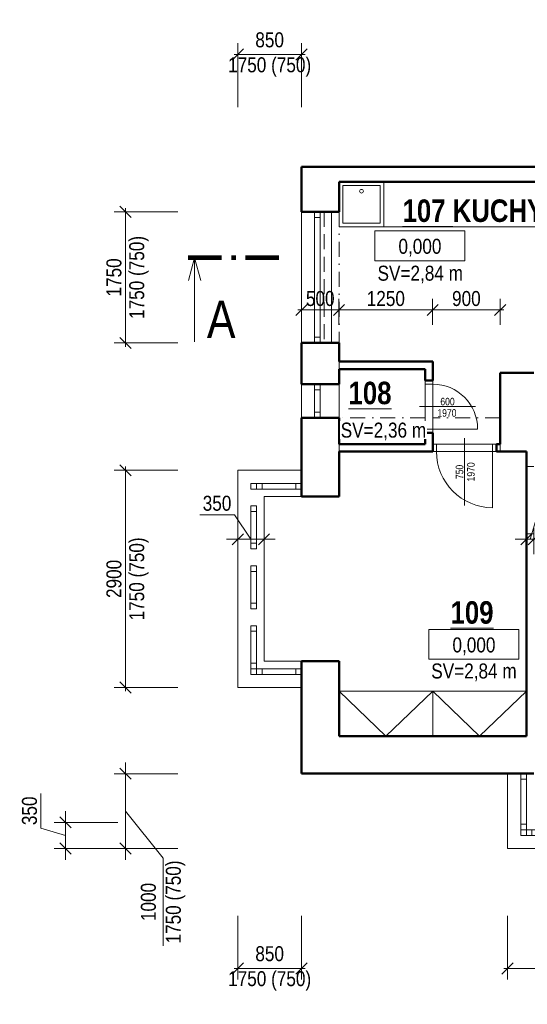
# Model space of a CAD drawing. Header units: millimetres. Extents: x 26913 to 229900, y -42004 to 143385.
# Tile 17 of 28: x 122109 to 128882, y -41152 to -28007. Entities that reach past the tile are written whole.
import ezdxf
from ezdxf.enums import TextEntityAlignment as Align

# ---------------------------------------------------------------- set-up
doc = ezdxf.new("R2010")
doc.units = ezdxf.units.MM
doc.header["$LTSCALE"] = 400
doc.linetypes.add('DASHDOT', pattern=[1, 0.5, -0.25, 0, -0.25])
doc.linetypes.add('DASHED', pattern=[0.75, 0.5, -0.25])
doc.layers.get('0').update_dxf_attribs({"color": 250})
for name, color, linetype, lineweight in [('B_kóty', 40, 'Continuous', 18), ('B_rozhraní', 7, 'Continuous', 13), ('B_sanita', 7, 'Continuous', 18), ('B_výplně otvorů', 7, 'Continuous', 18), ('B_řez', 7, 'Continuous', 50), ('N_popis', 10, 'Continuous', 13), ('S_kce pod', 7, 'DASHED', 18), ('S_kce_nad_viditelné', 7, 'DASHDOT', 18), ('S_kóty_výškové', 7, 'Continuous', 13), ('S_popis', 10, 'Continuous', 13), ('S_popis místnosti', 10, 'Continuous', 13), ('S_tlustá', 220, 'Continuous', 50)]:
    doc.layers.add(name, color=color, linetype=linetype, lineweight=lineweight)
doc.styles.get("Standard").update_dxf_attribs({"font": 'ARIALN.TTF'})
doc.dimstyles.new('M 1-50', dxfattribs={"dimscale": 50, "dimtxt": 2, "dimasz": 1.5, "dimexe": 1.5, "dimexo": 3, "dimgap": 0.5, "dimtad": 1, "dimdec": 0, "dimrnd": 5, "dimzin": 0, "dimtxsty": 'Standard', "dimblk": 'OBLIQUE', "dimcen": 0.09, "dimdle": 0.5, "dimclrd": 256, "dimclre": 256, "dimclrt": 256, "dimadec": 0, "dimazin": 0, "dimtfac": 1, "dimtdec": 0, "dimtmove": 1, "dimatfit": 0, "dimldrblk": 'OBLIQUE', "dimfxl": 7, "dimfxlon": 1, "dimtolj": 1, "dimtzin": 0, "dimlwd": -1, "dimlwe": -1, "dimarcsym": 0})

# ---------------------------------------------------------------- blocks, each defined once
blk = doc.blocks.new('*U93')
at = {"linetype": 'ByBlock'}
for p, q in [((-375, 0), (-425, 0)), ((-375, -100), (-375, 0)), ((-375, -100), (-425, -100)), ((375, 0), (375, -100)), ((425, 0), (375, 0)), ((375, -100), (375, -850)), ((425, -100), (375, -100))]:
    blk.add_line(p, q, dxfattribs=at)
for p, q in [((-425, -100), (-425, 0)), ((0, 78), (0, -821)), ((425, -100), (425, 0))]:
    blk.add_line(p, q)
at = {"linetype": 'Continuous'}
for p, q in [((375, 0), (-375, 0)), ((375, -100), (-375, -100))]:
    blk.add_line(p, q, dxfattribs=at)
at = {"linetype": 'ByBlock'}
blk.add_arc((375, -100), 750, 180, 270, dxfattribs=at)
at = {"flags": 8}
blk.add_attdef('SIRKA', text='', height=100, rotation=90, dxfattribs=at).set_placement((13, -372), align=Align.BOTTOM_CENTER)
blk.add_attdef('VYSKA', text='', height=100, rotation=90, dxfattribs=at).set_placement((35, -371), align=Align.TOP_CENTER)
blk = doc.blocks.new('*U94')
for p, q in [((0, -78), (0, 671)), ((-350, 100), (-350, 0)), ((350, 100), (350, 0))]:
    blk.add_line(p, q)
at = {"linetype": 'ByBlock'}
for p, q in [((300, 100), (300, 700)), ((-300, 100), (-350, 100)), ((-300, 0), (-350, 0)), ((-300, 100), (-300, 0)), ((300, 0), (300, 100)), ((350, 100), (300, 100)), ((350, 0), (300, 0))]:
    blk.add_line(p, q, dxfattribs=at)
at = {"linetype": 'Continuous'}
for p, q in [((300, 100), (-300, 100)), ((300, 0), (-300, 0))]:
    blk.add_line(p, q, dxfattribs=at)
at = {"linetype": 'ByBlock'}
blk.add_arc((300, 100), 600, 90, 180, dxfattribs=at)
at = {"flags": 8}
blk.add_attdef('SIRKA', text='', height=100, rotation=90, dxfattribs=at).set_placement((13, 298), align=Align.BOTTOM_CENTER)
blk.add_attdef('VYSKA', text='', height=100, rotation=90, dxfattribs=at).set_placement((35, 290), align=Align.TOP_CENTER)
blk = doc.blocks.new('*U41')
for p, q in [((12, 0), (0, 0)), ((0, 0), (0, -4)), ((12, -4), (12, 0)), ((0, -4), (12, -4))]:
    blk.add_line(p, q)
blk.add_attdef('VYSKA', text='', height=2).set_placement((6, -3.08), align=Align.CENTER)
blk = doc.blocks.new('*U75')
at = {"color": 0}
for p, q in [((0, 75), (1750, 75)), ((0, 75), (0, 0)), ((0, 0), (1750, 0)), ((75, 75), (75, 0)), ((1675, 0), (1675, 75)), ((1750, 0), (1750, 75))]:
    blk.add_line(p, q, dxfattribs=at)
blk = doc.blocks.new('*U78')
at = {"color": 0}
for p, q in [((0, 75), (750, 75)), ((0, 75), (0, 0)), ((0, 0), (750, 0)), ((75, 75), (75, 0)), ((675, 0), (675, 75)), ((750, 0), (750, 75))]:
    blk.add_line(p, q, dxfattribs=at)
blk = doc.blocks.new('*U76')
at = {"color": 0}
for p, q in [((0, 75), (1150, 75)), ((0, 75), (0, 0)), ((0, 0), (1150, 0)), ((75, 75), (75, 0)), ((1075, 0), (1075, 75)), ((1150, 0), (1150, 75))]:
    blk.add_line(p, q, dxfattribs=at)
blk = doc.blocks.new('*U80')
at = {"color": 0}
for p, q in [((0, 75), (575, 75)), ((0, 75), (0, 0)), ((0, 0), (575, 0)), ((75, 75), (75, 0)), ((500, 0), (500, 75)), ((575, 0), (575, 75))]:
    blk.add_line(p, q, dxfattribs=at)
blk = doc.blocks.new('*U81')
at = {"color": 0}
for p, q in [((0, 75), (600, 75)), ((0, 75), (0, 0)), ((0, 0), (600, 0)), ((75, 75), (75, 0)), ((525, 0), (525, 75)), ((600, 0), (600, 75))]:
    blk.add_line(p, q, dxfattribs=at)
blk = doc.blocks.new('*U84')
at = {"color": 0}
for p, q in [((0, 75), (450, 75)), ((0, 75), (0, 0)), ((0, 0), (450, 0)), ((75, 75), (75, 0)), ((375, 0), (375, 75)), ((450, 0), (450, 75))]:
    blk.add_line(p, q, dxfattribs=at)
blk = doc.blocks.new('*U115')
at = {"color": 0, "linetype": 'ByBlock'}
blk.add_line((0, 11.27), (-11.25, 11.27), dxfattribs=at)
blk.add_lwpolyline([(-3.05, 12.09), (0, 11.27), (-3.05, 10.44)], dxfattribs=at)
at = {"color": 0, "linetype": 'ByBlock', "const_width": 0.63}
for points in [[(0, 12.15), (0, 7.65)], [(0, 6.39), (0, 5.76)], [(0, 4.5), (0, 0)]]:
    blk.add_lwpolyline(points, dxfattribs=at)
at = {"color": 0, "linetype": 'ByBlock'}
blk.add_attdef('ŘEZ_1K', (-10.73, 9.63), '', height=5, rotation=269.9958, dxfattribs=at)
at = {"color": 0, "linetype": 'ByBlock', "flags": 12}
blk.add_attdef('ŘEZ_3K', text='', height=5, rotation=269.9958, dxfattribs=at).set_placement((-29.93, -192.81), align=Align.RIGHT)
blk = doc.blocks.new('_Oblique')
at = {"color": 0, "linetype": 'ByBlock', "lineweight": -2}
blk.add_line((-0.5, -0.5), (0.5, 0.5), dxfattribs=at)
blk = doc.blocks.new('*D126')
at = {"layer": 'B_kóty', "transparency": 16777216}
for p, q in [((125019, -39973), (125019, -40823)), ((125869, -39973), (125869, -40823)), ((124969, -40673), (125919, -40673))]:
    blk.add_line(p, q, dxfattribs=at)
at = {"layer": 'Defpoints', "color": 0, "transparency": 16777216}
for p in [(125019, -36923), (125869, -36923), (125869, -40673)]:
    blk.add_point(p, dxfattribs=at)
at = {"layer": 'B_kóty', "transparency": 16777216, "xscale": 150, "yscale": 150, "zscale": 150, "rotation": 180}
blk.add_blockref('_Oblique', (125019, -40673), dxfattribs=at)
at = {"layer": 'B_kóty', "transparency": 16777216, "xscale": 150, "yscale": 150, "zscale": 150}
blk.add_blockref('_Oblique', (125869, -40673), dxfattribs=at)
at = {"layer": 'B_kóty', "transparency": 16777216, "insert": (125444, -40673), "char_height": 200, "attachment_point": 5}
blk.add_mtext('\\A1;850\\P1750 (750)', dxfattribs=at)
blk = doc.blocks.new('*D127')
at = {"layer": 'B_kóty', "transparency": 16777216}
for p, q in [((128619, -39973), (128619, -40823)), ((132169, -39973), (132169, -40823)), ((128569, -40673), (132219, -40673))]:
    blk.add_line(p, q, dxfattribs=at)
at = {"layer": 'Defpoints', "color": 0, "transparency": 16777216}
for p in [(128619, -38073), (132169, -38073), (132169, -40673)]:
    blk.add_point(p, dxfattribs=at)
at = {"layer": 'B_kóty', "transparency": 16777216, "xscale": 150, "yscale": 150, "zscale": 150, "rotation": 180}
blk.add_blockref('_Oblique', (128619, -40673), dxfattribs=at)
at = {"layer": 'B_kóty', "transparency": 16777216, "xscale": 150, "yscale": 150, "zscale": 150}
blk.add_blockref('_Oblique', (132169, -40673), dxfattribs=at)
at = {"layer": 'B_kóty', "transparency": 16777216, "char_height": 200, "attachment_point": 5}
for s, insert in [('\\A1;3550', (130394, -40521)), ('\\A1;1750 (750)', (130394, -40854))]:
    blk.add_mtext(s, dxfattribs=dict(at, insert=insert))
blk = doc.blocks.new('*D131')
at = {"layer": 'B_kóty', "transparency": 16777216}
for p, q in [((123519, -38073), (123519, -37923)), ((124219, -38073), (123369, -38073)), ((123519, -39073), (123519, -38073)), ((123519, -39073), (123519, -38073)), ((123519, -38573), (124022, -39202)), ((124219, -39073), (123369, -39073)), ((123519, -39073), (123519, -39223)), ((124022, -39202), (124022, -40371))]:
    blk.add_line(p, q, dxfattribs=at)
at = {"layer": 'Defpoints', "color": 0, "transparency": 16777216}
for p in [(123519, -38073), (128619, -38073), (128619, -39073)]:
    blk.add_point(p, dxfattribs=at)
at = {"layer": 'B_kóty', "transparency": 16777216, "xscale": 150, "yscale": 150, "zscale": 150}
for p, rotation in [((123519, -38073), 270), ((123519, -39073), 90)]:
    blk.add_blockref('_Oblique', p, dxfattribs=dict(at, rotation=rotation))
at = {"layer": 'B_kóty', "transparency": 16777216, "insert": (124022, -39786), "char_height": 200, "attachment_point": 5, "rotation": 90}
blk.add_mtext('\\A1;1000\\P1750 (750)', dxfattribs=at)
blk = doc.blocks.new('*D132')
at = {"layer": 'B_kóty', "transparency": 16777216}
for p, q in [((124219, -34023), (123369, -34023)), ((123519, -36973), (123519, -33973)), ((124219, -36923), (123369, -36923))]:
    blk.add_line(p, q, dxfattribs=at)
at = {"layer": 'Defpoints', "color": 0, "transparency": 16777216}
for p in [(123519, -34023), (125869, -34023), (125869, -36923)]:
    blk.add_point(p, dxfattribs=at)
at = {"layer": 'B_kóty', "transparency": 16777216, "xscale": 150, "yscale": 150, "zscale": 150}
for p, rotation in [((123519, -34023), 90), ((123519, -36923), 270)]:
    blk.add_blockref('_Oblique', p, dxfattribs=dict(at, rotation=rotation))
at = {"layer": 'B_kóty', "transparency": 16777216, "char_height": 200, "attachment_point": 5, "rotation": 90}
for s, insert in [('\\A1;1750 (750)', (123700, -35473)), ('\\A1;2900', (123367, -35473))]:
    blk.add_mtext(s, dxfattribs=dict(at, insert=insert))
blk = doc.blocks.new('*D133')
at = {"layer": 'B_kóty', "transparency": 16777216}
for p, q in [((124219, -30573), (123369, -30573)), ((123519, -32373), (123519, -30523)), ((124219, -32323), (123369, -32323))]:
    blk.add_line(p, q, dxfattribs=at)
at = {"layer": 'Defpoints', "color": 0, "transparency": 16777216}
for p in [(123519, -30573), (125869, -30573), (125869, -32323)]:
    blk.add_point(p, dxfattribs=at)
at = {"layer": 'B_kóty', "transparency": 16777216, "xscale": 150, "yscale": 150, "zscale": 150}
for p, rotation in [((123519, -30573), 90), ((123519, -32323), 270)]:
    blk.add_blockref('_Oblique', p, dxfattribs=dict(at, rotation=rotation))
at = {"layer": 'B_kóty', "transparency": 16777216, "char_height": 200, "attachment_point": 5, "rotation": 90}
for s, insert in [('\\A1;1750 (750)', (123700, -31448)), ('\\A1;1750', (123367, -31448))]:
    blk.add_mtext(s, dxfattribs=dict(at, insert=insert))
blk = doc.blocks.new('*D134')
at = {"layer": 'B_kóty', "transparency": 16777216}
for p, q in [((125019, -29173), (125019, -28323)), ((125869, -29173), (125869, -28323)), ((124969, -28473), (125919, -28473))]:
    blk.add_line(p, q, dxfattribs=at)
at = {"layer": 'Defpoints', "color": 0, "transparency": 16777216}
for p in [(125869, -28473), (125019, -34023), (125869, -34023)]:
    blk.add_point(p, dxfattribs=at)
at = {"layer": 'B_kóty', "transparency": 16777216, "xscale": 150, "yscale": 150, "zscale": 150, "rotation": 180}
blk.add_blockref('_Oblique', (125019, -28473), dxfattribs=at)
at = {"layer": 'B_kóty', "transparency": 16777216, "xscale": 150, "yscale": 150, "zscale": 150}
blk.add_blockref('_Oblique', (125869, -28473), dxfattribs=at)
at = {"layer": 'B_kóty', "transparency": 16777216, "insert": (125444, -28473), "char_height": 200, "attachment_point": 5}
blk.add_mtext('\\A1;850\\P1750 (750)', dxfattribs=at)
blk = doc.blocks.new('*D158')
at = {"layer": 'B_kóty', "transparency": 16777216}
for p, q in [((122392, -38800), (122392, -38338)), ((122719, -38723), (122719, -38573)), ((123419, -38723), (122569, -38723)), ((122719, -38723), (122719, -39073)), ((122719, -38723), (122719, -39073)), ((122719, -38898), (122392, -38800)), ((123419, -39073), (122569, -39073)), ((122719, -39073), (122719, -39223))]:
    blk.add_line(p, q, dxfattribs=at)
at = {"layer": 'Defpoints', "color": 0, "transparency": 16777216}
for p in [(128969, -38723), (122719, -39073), (128619, -39073)]:
    blk.add_point(p, dxfattribs=at)
at = {"layer": 'B_kóty', "transparency": 16777216, "xscale": 150, "yscale": 150, "zscale": 150}
for p, rotation in [((122719, -38723), 270), ((122719, -39073), 90)]:
    blk.add_blockref('_Oblique', p, dxfattribs=dict(at, rotation=rotation))
at = {"layer": 'B_kóty', "transparency": 16777216, "insert": (122240, -38569), "char_height": 200, "attachment_point": 5, "rotation": 90}
blk.add_mtext('\\A1;350', dxfattribs=at)
blk = doc.blocks.new('*D159')
at = {"layer": 'B_kóty', "transparency": 16777216}
for p, q in [((125869, -32083), (125869, -31733)), ((126369, -32083), (126369, -31733)), ((125819, -31883), (126419, -31883))]:
    blk.add_line(p, q, dxfattribs=at)
at = {"layer": 'Defpoints', "color": 0, "transparency": 16777216}
for p in [(126369, -31883), (125869, -34023), (126369, -34373)]:
    blk.add_point(p, dxfattribs=at)
at = {"layer": 'B_kóty', "transparency": 16777216, "xscale": 150, "yscale": 150, "zscale": 150, "rotation": 180}
blk.add_blockref('_Oblique', (125869, -31883), dxfattribs=at)
at = {"layer": 'B_kóty', "transparency": 16777216, "xscale": 150, "yscale": 150, "zscale": 150}
blk.add_blockref('_Oblique', (126369, -31883), dxfattribs=at)
at = {"layer": 'B_kóty', "transparency": 16777216, "insert": (126119, -31731), "char_height": 200, "attachment_point": 5}
blk.add_mtext('\\A1;500', dxfattribs=at)
blk = doc.blocks.new('*D160')
at = {"layer": 'B_kóty', "transparency": 16777216}
for p, q in [((126369, -32083), (126369, -31733)), ((127619, -32083), (127619, -31733)), ((126319, -31883), (127669, -31883))]:
    blk.add_line(p, q, dxfattribs=at)
at = {"layer": 'Defpoints', "color": 0, "transparency": 16777216}
for p in [(127619, -31883), (127619, -32573), (126369, -34373)]:
    blk.add_point(p, dxfattribs=at)
at = {"layer": 'B_kóty', "transparency": 16777216, "xscale": 150, "yscale": 150, "zscale": 150, "rotation": 180}
blk.add_blockref('_Oblique', (126369, -31883), dxfattribs=at)
at = {"layer": 'B_kóty', "transparency": 16777216, "xscale": 150, "yscale": 150, "zscale": 150}
blk.add_blockref('_Oblique', (127619, -31883), dxfattribs=at)
at = {"layer": 'B_kóty', "transparency": 16777216, "insert": (126994, -31731), "char_height": 200, "attachment_point": 5}
blk.add_mtext('\\A1;1250', dxfattribs=at)
blk = doc.blocks.new('*D161')
at = {"layer": 'B_kóty', "transparency": 16777216}
for p, q in [((127619, -32083), (127619, -31733)), ((128519, -32083), (128519, -31733)), ((127569, -31883), (128569, -31883))]:
    blk.add_line(p, q, dxfattribs=at)
at = {"layer": 'Defpoints', "color": 0, "transparency": 16777216}
for p in [(128519, -31883), (127619, -32573), (128519, -32723)]:
    blk.add_point(p, dxfattribs=at)
at = {"layer": 'B_kóty', "transparency": 16777216, "xscale": 150, "yscale": 150, "zscale": 150, "rotation": 180}
blk.add_blockref('_Oblique', (127619, -31883), dxfattribs=at)
at = {"layer": 'B_kóty', "transparency": 16777216, "xscale": 150, "yscale": 150, "zscale": 150}
blk.add_blockref('_Oblique', (128519, -31883), dxfattribs=at)
at = {"layer": 'B_kóty', "transparency": 16777216, "insert": (128069, -31731), "char_height": 200, "attachment_point": 5}
blk.add_mtext('\\A1;900', dxfattribs=at)
blk = doc.blocks.new('*D170')
at = {"layer": 'B_kóty', "transparency": 16777216}
for p, q in [((124973, -34617), (124511, -34617)), ((125194, -34944), (124973, -34617)), ((125019, -35144), (125019, -34794)), ((125369, -35144), (125369, -34794)), ((125019, -34944), (124869, -34944)), ((125019, -34944), (125369, -34944)), ((125019, -34944), (125369, -34944)), ((125369, -34944), (125519, -34944))]:
    blk.add_line(p, q, dxfattribs=at)
at = {"layer": 'Defpoints', "color": 0, "transparency": 16777216}
for p in [(125369, -34944), (125369, -36573), (125019, -36923)]:
    blk.add_point(p, dxfattribs=at)
at = {"layer": 'B_kóty', "transparency": 16777216, "xscale": 150, "yscale": 150, "zscale": 150}
blk.add_blockref('_Oblique', (125019, -34944), dxfattribs=at)
at = {"layer": 'B_kóty', "transparency": 16777216, "xscale": 150, "yscale": 150, "zscale": 150, "rotation": 180}
blk.add_blockref('_Oblique', (125369, -34944), dxfattribs=at)
at = {"layer": 'B_kóty', "transparency": 16777216, "insert": (124742, -34464), "char_height": 200, "attachment_point": 5}
blk.add_mtext('\\A1;350', dxfattribs=at)
blk = doc.blocks.new('*D173')
at = {"layer": 'B_kóty', "transparency": 16777216}
for p, q in [((128919, -34944), (129018, -34617)), ((129018, -34617), (129464, -34617)), ((128869, -35144), (128869, -34794)), ((128969, -35144), (128969, -34794)), ((128869, -34944), (128719, -34944)), ((128869, -34944), (128969, -34944)), ((128869, -34944), (128969, -34944)), ((128969, -34944), (129119, -34944))]:
    blk.add_line(p, q, dxfattribs=at)
at = {"layer": 'Defpoints', "color": 0, "transparency": 16777216}
for p in [(128969, -34944), (128869, -37573), (128969, -38073)]:
    blk.add_point(p, dxfattribs=at)
at = {"layer": 'B_kóty', "transparency": 16777216, "xscale": 150, "yscale": 150, "zscale": 150}
blk.add_blockref('_Oblique', (128869, -34944), dxfattribs=at)
at = {"layer": 'B_kóty', "transparency": 16777216, "xscale": 150, "yscale": 150, "zscale": 150, "rotation": 180}
blk.add_blockref('_Oblique', (128969, -34944), dxfattribs=at)
at = {"layer": 'B_kóty', "transparency": 16777216, "insert": (129241, -34464), "char_height": 200, "attachment_point": 5}
blk.add_mtext('\\A1;100', dxfattribs=at)
blk = doc.blocks.new('*D183')
at = {"layer": 'B_kóty', "transparency": 16777216}
for p, q in [((131013, -38596), (131013, -38135)), ((131416, -38898), (131013, -38596)), ((131416, -38723), (131416, -38573)), ((131216, -38723), (131566, -38723)), ((131416, -39073), (131416, -38723)), ((131416, -39073), (131416, -38723)), ((131216, -39073), (131566, -39073)), ((131416, -39073), (131416, -39223))]:
    blk.add_line(p, q, dxfattribs=at)
at = {"layer": 'Defpoints', "color": 0, "transparency": 16777216}
for p in [(128969, -38723), (131416, -38723), (128619, -39073)]:
    blk.add_point(p, dxfattribs=at)
at = {"layer": 'B_kóty', "transparency": 16777216, "xscale": 150, "yscale": 150, "zscale": 150}
for p, rotation in [((131416, -38723), 270), ((131416, -39073), 90)]:
    blk.add_blockref('_Oblique', p, dxfattribs=dict(at, rotation=rotation))
at = {"layer": 'B_kóty', "transparency": 16777216, "insert": (130861, -38366), "char_height": 200, "attachment_point": 5, "rotation": 90}
blk.add_mtext('\\A1;350', dxfattribs=at)

msp = doc.modelspace()

# ---------------------------------------------------------------- linework, layer by layer
at = {"layer": 'B_rozhraní'}
for points in [[(126369.4, -32572.7), (126369.4, -32672.7)], [(128519.4, -33672.7), (128519.4, -33772.7)], [(128869.4, -33972.7), (128969.4, -33972.7)], [(128869.4, -34872.7), (128969.4, -34872.7)]]:
    msp.add_lwpolyline(points, dxfattribs=at)
at = {"layer": 'B_sanita'}
msp.add_lwpolyline([(126919.4, -30722.7), (126419.4, -30722.7), (126419.4, -30222.7), (126919.4, -30222.7)], close=True, dxfattribs=at)
for points in [[(126969.4, -30772.7), (126969.4, -30172.7)], [(126369.4, -30772.7), (126969.4, -30772.7)], [(126969.4, -30772.7), (129769.4, -30772.7)], [(128869.4, -36972.7), (126369.4, -36972.7)]]:
    msp.add_lwpolyline(points, dxfattribs=at)
msp.add_circle((126669.4, -30297.7), 25, dxfattribs=at)
at = {"layer": 'B_výplně otvorů'}
for points in [[(125869.4, -30572.7), (125869.4, -32322.7)], [(126269.4, -30572.7), (126269.4, -32322.7)], [(125869.4, -32872.7), (125869.4, -33322.7)], [(126369.4, -32872.7), (126369.4, -33322.7)], [(125019.4, -34022.7), (125019.4, -36922.7)], [(125019.4, -34022.7), (125869.4, -34022.7)], [(125869.4, -34372.7), (125369.4, -34372.7)], [(125369.4, -34372.7), (125369.4, -36572.7)], [(125869.4, -36572.7), (125369.4, -36572.7)], [(125019.4, -36922.7), (125869.4, -36922.7)], [(128619.4, -38072.7), (128619.4, -39072.7)], [(132169.4, -39072.7), (128619.4, -39072.7)]]:
    msp.add_lwpolyline(points, dxfattribs=at)
for points in [[(125194.4, -34197.7), (125269.4, -34197.7), (125269.4, -34272.7), (125194.4, -34272.7)], [(125194.4, -36747.7), (125269.4, -36747.7), (125269.4, -36672.7), (125194.4, -36672.7)], [(128794.4, -38822.7), (128869.4, -38822.7), (128869.4, -38897.7), (128794.4, -38897.7)]]:
    msp.add_lwpolyline(points, close=True, dxfattribs=at)
at = {"layer": 'B_řez'}
for points in [[(127619.4, -32572.7), (126369.4, -32572.7)], [(127619.4, -32822.7), (127619.4, -32572.7)], [(127519.4, -32672.7), (126369.4, -32672.7)], [(127519.4, -32822.7), (127519.4, -32672.7)], [(127519.4, -32822.7), (127619.4, -32822.7)], [(127519.4, -33672.7), (127519.4, -33522.7)], [(127519.4, -33522.7), (127619.4, -33522.7)], [(127619.4, -33772.7), (127619.4, -33522.7)], [(127519.4, -33672.7), (126369.4, -33672.7)], [(127619.4, -33772.7), (126369.4, -33772.7)], [(128519.4, -33672.7), (128469.4, -33672.7)], [(128469.4, -33772.7), (128469.4, -33672.7)], [(128519.4, -33772.7), (128469.4, -33772.7)], [(128869.4, -34872.7), (128869.4, -33972.7)]]:
    msp.add_lwpolyline(points, dxfattribs=at)
at = {"layer": 'S_kce pod'}
msp.add_lwpolyline([(126169.4, -30572.7), (126169.4, -32322.7)], dxfattribs=at)
at = {"layer": 'S_kce_nad_viditelné'}
for points in [[(126369.4, -30572.7), (126369.4, -32322.7)], [(127519.4, -33322.7), (126369.4, -33322.7)], [(128519.4, -33322.7), (127619.4, -33322.7)]]:
    msp.add_lwpolyline(points, dxfattribs=at)
at = {"layer": 'S_tlustá'}
for points in [[(140369.4, -29972.7), (125869.4, -29972.7)], [(125869.4, -30572.7), (125869.4, -29972.7)], [(130369.4, -30172.7), (126369.4, -30172.7)], [(126369.4, -30572.7), (126369.4, -30172.7)], [(126369.4, -30572.7), (125869.4, -30572.7)], [(126369.4, -32322.7), (125869.4, -32322.7)], [(125869.4, -32872.7), (125869.4, -32322.7)], [(126369.4, -32572.7), (126369.4, -32322.7)], [(126369.4, -32872.7), (126369.4, -32672.7)], [(128969.4, -32722.7), (128519.4, -32722.7)], [(128519.4, -33672.7), (128519.4, -32722.7)], [(126369.4, -32872.7), (125869.4, -32872.7)], [(125869.4, -34372.7), (125869.4, -33322.7)], [(126369.4, -33322.7), (125869.4, -33322.7)], [(126369.4, -33672.7), (126369.4, -33322.7)], [(126369.4, -34372.7), (126369.4, -33772.7)], [(128869.4, -33772.7), (128519.4, -33772.7)], [(128869.4, -33972.7), (128869.4, -33772.7)], [(126369.4, -34372.7), (125869.4, -34372.7)], [(128869.4, -37572.7), (128869.4, -34872.7)], [(126369.4, -36572.7), (125869.4, -36572.7)], [(125869.4, -38072.7), (125869.4, -36572.7)], [(126369.4, -37572.7), (126369.4, -36572.7)], [(128869.4, -37572.7), (126369.4, -37572.7)], [(128969.4, -38072.7), (125869.4, -38072.7)]]:
    msp.add_lwpolyline(points, dxfattribs=at)

# ---------------------------------------------------------------- block references
at = {"layer": 'B_výplně otvorů', "rotation": 90}
for name, p in [('*U75', (126119.4, -32322.7)), ('*U84', (126119.4, -33322.7)), ('*U80', (125269.4, -35072.7)), ('*U80', (125269.4, -35872.7)), ('*U80', (125269.4, -36672.7)), ('*U78', (128869.4, -38822.7))]:
    msp.add_blockref(name, p, dxfattribs=at)
at = {"layer": 'B_výplně otvorů'}
ref = msp.add_blockref('*U94', (127519.4, -33172.7), dxfattribs=dict(at, rotation=270))
ref.add_attrib('VYSKA', '1970', dxfattribs={"layer": '0', "height": 100, "rotation": 360}).set_placement((127809.3, -33207.5), align=Align.TOP_CENTER)
ref.add_attrib('SIRKA', '600', dxfattribs={"layer": '0', "height": 100, "rotation": 360}).set_placement((127817.2, -33185.6), align=Align.BOTTOM_CENTER)
ref = msp.add_blockref('*U93', (128044.4, -33672.7), dxfattribs=at)
ref.add_attrib('VYSKA', '1970', dxfattribs={"layer": '0', "height": 100, "rotation": 90}).set_placement((128079.2, -34044.1), align=Align.TOP_CENTER)
ref.add_attrib('SIRKA', '750', dxfattribs={"layer": '0', "height": 100, "rotation": 90}).set_placement((128057.4, -34045.1), align=Align.BOTTOM_CENTER)
msp.add_blockref('*U81', (125269.4, -34272.7), dxfattribs=at)
at = {"layer": 'B_výplně otvorů', "xscale": -1, "rotation": 180}
for name, p in [('*U81', (125269.4, -36672.7)), ('*U76', (128869.4, -38822.7))]:
    msp.add_blockref(name, p, dxfattribs=at)
at = {"layer": 'S_kóty_výškové', "xscale": 100, "yscale": 100, "zscale": 100}
for p in [(126849.3, -30824.6), (127570.1, -36146.2)]:
    msp.add_blockref('*U41', p, dxfattribs=at).add_auto_attribs({'VYSKA': '0,000'})

# ---------------------------------------------------------------- texts
at = {"layer": 'S_popis místnosti', "char_height": 300, "attachment_point": 8}
for s, width, insert in [('{\\fArial Narrow|b1|i0|c238|p34;\\L107\\l KUCHYNĚ}', 2334.021, (128401.3, -30711.5)), ('{\\fArial Narrow|b1|i0|c238|p34;\\L108}', 477.268, (126783.2, -33145))]:
    msp.add_mtext_dynamic_manual_height_columns(s, width=width, gutter_width=12.5, heights=[0], dxfattribs=dict(at, insert=insert))

# ---------------------------------------------------------------- dimensions: what is measured, and where the dimension line sits
at = {"layer": 'B_kóty'}
for base, p1, p2, picture, middle in [((125869.4, -28472.7), (125019.4, -34022.7), (125869.4, -34022.7), '*D134', (125444.4, -28472.7)), ((125869.4, -40672.7), (125019.4, -36922.7), (125869.4, -36922.7), '*D126', (125444.4, -40672.7))]:
    dim = msp.add_linear_dim(base=base, p1=p1, p2=p2, text='<>\\X1750 (750)', dimstyle='M 1-50', override={"dimscale": 100}, dxfattribs=at)
    dim.commit()
    dim.dimension.update_dxf_attribs({"geometry": picture, "text_midpoint": middle, "dimtype": 160})
for base, p1, p2, picture, middle in [((123519.4, -30572.7), (125869.4, -32322.7), (125869.4, -30572.7), '*D133', (123519.4, -31447.7)), ((123519.4, -34022.7), (125869.4, -36922.7), (125869.4, -34022.7), '*D132', (123519.4, -35472.7))]:
    dim = msp.add_linear_dim(base=base, p1=p1, p2=p2, angle=90, text='<>\\X1750 (750)', dimstyle='M 1-50', override={"dimscale": 100}, dxfattribs=at)
    dim.commit()
    dim.dimension.update_dxf_attribs({"geometry": picture, "text_midpoint": middle})
dim = msp.add_linear_dim(base=(128519.4, -31883), p1=(127619.4, -32572.7), p2=(128519.4, -32722.7), dimstyle='M 1-50', override={"dimscale": 100, "dimfxl": 2}, dxfattribs=at)
dim.commit()
dim.dimension.update_dxf_attribs({"geometry": '*D161', "text_midpoint": (128069.4, -31730.9)})
dim = msp.add_linear_dim(base=(125369.4, -34943.6), p1=(125019.4, -36922.7), p2=(125369.4, -36572.7), dimstyle='M 1-50', override={"dimscale": 100, "dimfxl": 2}, dxfattribs=at)
dim.commit()
dim.dimension.update_dxf_attribs({"geometry": '*D170', "text_midpoint": (124922.9, -34616.5), "dimtype": 160})
dim = msp.add_linear_dim(base=(123519.4, -38072.7), p1=(128619.4, -39072.7), p2=(128619.4, -38072.7), angle=90, text='<>\\X1750 (750)', dimstyle='M 1-50', override={"dimscale": 100}, dxfattribs=at)
dim.commit()
dim.dimension.update_dxf_attribs({"geometry": '*D131', "text_midpoint": (124022.4, -39251.6), "dimtype": 160})
dim = msp.add_linear_dim(base=(132169.4, -40672.7), p1=(128619.4, -38072.7), p2=(132169.4, -38072.7), text='<>\\X1750 (750)', dimstyle='M 1-50', override={"dimscale": 100}, dxfattribs=at)
dim.commit()
dim.dimension.update_dxf_attribs({"geometry": '*D127', "text_midpoint": (130394.4, -40672.7)})
dim = msp.add_linear_dim(base=(131416, -38722.7), p1=(128619.4, -39072.7), p2=(128969.4, -38722.7), angle=90, dimstyle='M 1-50', override={"dimscale": 100, "dimfxl": 2}, dxfattribs=at)
dim.commit()
dim.dimension.update_dxf_attribs({"geometry": '*D183', "text_midpoint": (131013.2, -38546.5), "dimtype": 160})
dim = msp.add_linear_dim(base=(122719.4, -39072.7), p1=(128969.4, -38722.7), p2=(128619.4, -39072.7), angle=90, dimstyle='M 1-50', override={"dimscale": 100}, dxfattribs=at)
dim.commit()
dim.dimension.update_dxf_attribs({"geometry": '*D158', "text_midpoint": (122240.2, -38749.5)})

# ---------------------------------------------------------------- next in the draw order: texts
at = {"layer": 'S_popis', "char_height": 200, "attachment_point": 2, "bg_fill": 3, "box_fill_scale": 1.1, "bg_fill_color": 256, "bg_fill_transparency": 0}
for s, width, insert in [('SV=2,36 m', 1122.114, (126962.5, -33386.7)), ('SV=2,84 m', 1149.966, (128170.1, -36602.1))]:
    msp.add_mtext_dynamic_manual_height_columns(s, width=width, gutter_width=12.5, heights=[0], dxfattribs=dict(at, insert=insert))
at = {"layer": 'S_popis místnosti', "insert": (128144.5, -36074.9), "char_height": 300, "attachment_point": 8, "bg_fill": 3, "box_fill_scale": 1.1, "bg_fill_color": 256, "bg_fill_transparency": 0}
msp.add_mtext_dynamic_manual_height_columns('{\\fArial Narrow|b1|i0|c238|p34;\\L109\\l }', width=635.038, gutter_width=12.5, heights=[0], dxfattribs=at)

# ---------------------------------------------------------------- next in the draw order: linework, layer by layer
at = {"layer": 'B_rozhraní'}
msp.add_lwpolyline([(126369.4, -33672.7), (126369.4, -33772.7)], dxfattribs=at)
at = {"layer": 'B_sanita'}
for points in [[(126369.4, -36972.7), (126994.4, -37572.7), (127619.4, -36972.7), (128244.4, -37572.7), (128869.4, -36972.7)], [(127619.4, -36972.7), (127619.4, -37572.7)]]:
    msp.add_lwpolyline(points, dxfattribs=at)

# ---------------------------------------------------------------- next in the draw order: block references
at = {"layer": 'N_popis'}
ref = msp.add_blockref('*U115', (125570.1, -31184.8), dxfattribs=dict(at, xscale=99.99999999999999, yscale=99.99999999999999, zscale=99.99999999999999, rotation=90.00458959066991))
ref.add_attrib('ŘEZ_1K', 'A', (124606.8, -32257.8), dxfattribs={"layer": '0', "color": 0, "linetype": 'ByBlock', "height": 500, "rotation": 0.00041})

# ---------------------------------------------------------------- next in the draw order: dimensions: what is measured, and where the dimension line sits
at = {"layer": 'B_kóty'}
for base, p1, p2, picture, middle in [((126369.4, -31883), (125869.4, -34022.7), (126369.4, -34372.7), '*D159', (126119.4, -31730.9)), ((127619.4, -31883), (126369.4, -34372.7), (127619.4, -32572.7), '*D160', (126994.4, -31730.9)), ((128969.4, -34943.6), (128869.4, -37572.7), (128969.4, -38072.7), '*D173', (129067.5, -34464.4))]:
    dim = msp.add_linear_dim(base=base, p1=p1, p2=p2, dimstyle='M 1-50', override={"dimscale": 100, "dimfxl": 2}, dxfattribs=at)
    dim.commit()
    dim.dimension.update_dxf_attribs({"geometry": picture, "text_midpoint": middle})

# ---------------------------------------------------------------- next in the draw order: texts
at = {"layer": 'S_popis', "insert": (127453.6, -31291.6), "char_height": 200, "attachment_point": 2, "bg_fill": 3, "box_fill_scale": 1.1, "bg_fill_color": 256, "bg_fill_transparency": 0}
msp.add_mtext_dynamic_manual_height_columns('SV=2,84 m', width=1149.966, gutter_width=12.5, heights=[0], dxfattribs=at)

doc.saveas('drawing.dxf')
